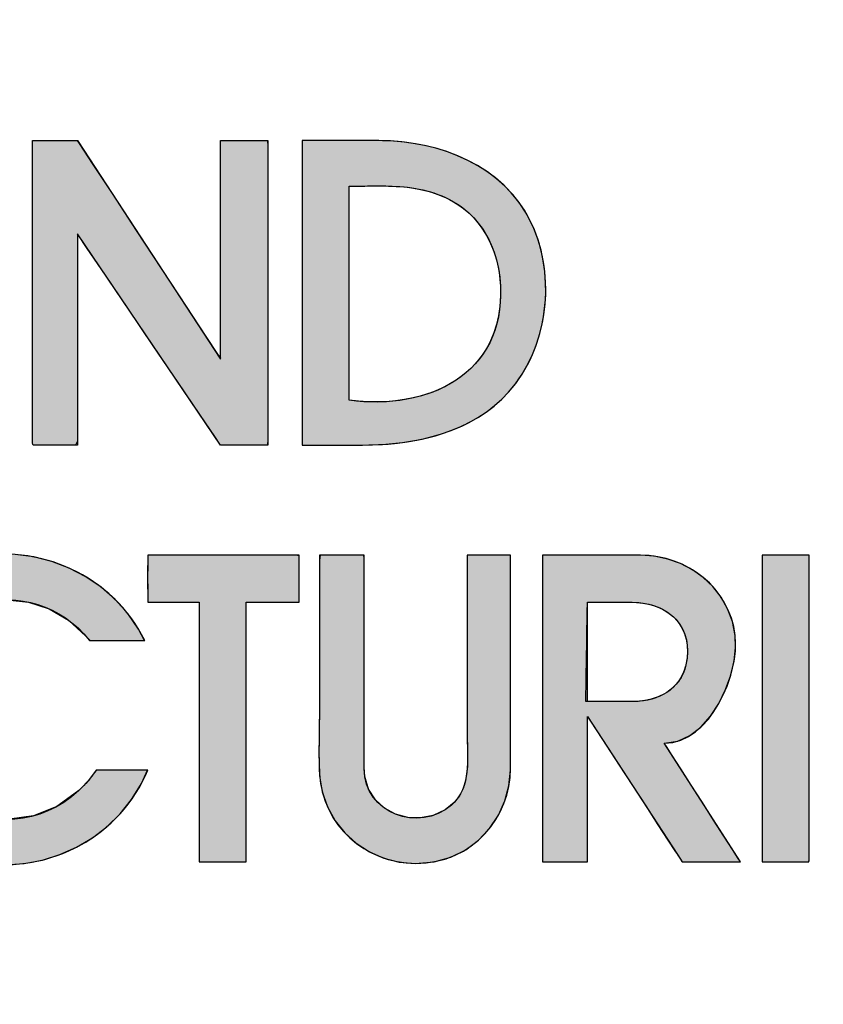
# Model space of a CAD drawing. Header units: inches. Extents: x 0 to 100, y 0 to 75.
# Tile 12 of 20: x 93.2 to 96.42, y 3.94 to 7.89. Entities that reach past the tile are written whole.
import ezdxf
from ezdxf import colors
from ezdxf.entities.mleader import LeaderData, LeaderLine
from ezdxf.math import Vec2, Vec3

# ---------------------------------------------------------------- set-up
doc = ezdxf.new("R2010")
doc.units = ezdxf.units.IN
doc.header["$MEASUREMENT"] = 0
doc.layers.add('Default', color=7, linetype='Continuous')

# ---------------------------------------------------------------- blocks, each defined once
blk = doc.blocks.new('_DOT')
at = {"color": 0}
blk.add_line((0, 0), (-1, 0), dxfattribs=at)
at = {"color": 0, "const_width": 0.333}
blk.add_lwpolyline([(-0.1665, 0, 1), (0.1665, 0, 1)], format="xyb", close=True, dxfattribs=at)
blk = doc.blocks.new('block_2')
at = {"layer": 'Default', "linetype": 'Continuous'}
for points in [[(0.24683, 0.05811), (0.23145, 0.04686), (0.215, 0.04023), (0.1981, 0.03788), (0.18134, 0.03942), (0.16533, 0.04452), (0.15068, 0.05279), (0.13798, 0.06387), (0.12784, 0.07742), (0.12087, 0.09305), (0.11767, 0.11041), (0.11884, 0.12913), (0.1237, 0.14549), (0.13141, 0.15943), (0.14153, 0.17108), (0.15359, 0.18031), (0.16711, 0.187), (0.1816, 0.19102), (0.19658, 0.19224), (0.21158, 0.19054), (0.22611, 0.18578), (0.2397, 0.17786), (0.25187, 0.16663), (0.25487, 0.16367), (0.25699, 0.16367), (0.2604, 0.16367), (0.26474, 0.16367), (0.2697, 0.16367), (0.27491, 0.16367), (0.28006, 0.16367), (0.28478, 0.16367), (0.28875, 0.16367), (0.29163, 0.16367), (0.29307, 0.16367), (0.28884, 0.17158), (0.28122, 0.18255), (0.2724, 0.19238), (0.26252, 0.201), (0.25172, 0.20837), (0.24015, 0.21442), (0.22795, 0.21909), (0.21526, 0.22232), (0.20223, 0.22406), (0.189, 0.22424), (0.17572, 0.2228), (0.16193, 0.2195), (0.1484, 0.21424), (0.13587, 0.2073), (0.12445, 0.19884), (0.11426, 0.18903), (0.1054, 0.17802), (0.09799, 0.16599), (0.09213, 0.1531), (0.08795, 0.13951), (0.08555, 0.1254), (0.08504, 0.11092), (0.08631, 0.09702), (0.08907, 0.08441), (0.0934, 0.07235), (0.09917, 0.06095), (0.10626, 0.05031), (0.11454, 0.04056), (0.12388, 0.03179), (0.13415, 0.02413), (0.14525, 0.01768), (0.15702, 0.01255), (0.16937, 0.00885), (0.18226, 0.00665), (0.19546, 0.00598), (0.20851, 0.00687), (0.22126, 0.00926), (0.23358, 0.0131), (0.24533, 0.01832), (0.25638, 0.02486), (0.26659, 0.03267), (0.27583, 0.04167), (0.28396, 0.05181), (0.29085, 0.06302), (0.29522, 0.07245), (0.29404, 0.07245), (0.2915, 0.07245), (0.28789, 0.07245), (0.28355, 0.07245), (0.27879, 0.07245), (0.27392, 0.07245), (0.26926, 0.07245), (0.26513, 0.07245), (0.26184, 0.07245), (0.25972, 0.07245), (0.25895, 0.07229), (0.25798, 0.07089), (0.25698, 0.06951), (0.25596, 0.06815), (0.25491, 0.06681), (0.25383, 0.06549), (0.25272, 0.0642), (0.25159, 0.06293), (0.25044, 0.06169), (0.24926, 0.06047), (0.24806, 0.05928)], [(0.29526, 0.19042), (0.29609, 0.19042), (0.29835, 0.19042), (0.30175, 0.19042), (0.30595, 0.19042), (0.31064, 0.19042), (0.31551, 0.19042), (0.32023, 0.19042), (0.3245, 0.19042), (0.328, 0.19042), (0.33041, 0.19042), (0.33141, 0.19042), (0.33142, 0.1871), (0.33142, 0.17639), (0.33142, 0.15982), (0.33142, 0.139), (0.33142, 0.11552), (0.33142, 0.09097), (0.33142, 0.06696), (0.33142, 0.04507), (0.33142, 0.02691), (0.33142, 0.01407), (0.33142, 0.00815), (0.33188, 0.00793), (0.33369, 0.00793), (0.33659, 0.00793), (0.34029, 0.00793), (0.34451, 0.00793), (0.34895, 0.00793), (0.35332, 0.00793), (0.35735, 0.00793), (0.36073, 0.00793), (0.36317, 0.00793), (0.3644, 0.00793), (0.36449, 0.00983), (0.36449, 0.01902), (0.36449, 0.03442), (0.36449, 0.05444), (0.36449, 0.07746), (0.36449, 0.10191), (0.36449, 0.12618), (0.36449, 0.14868), (0.36449, 0.16781), (0.36449, 0.18197), (0.36449, 0.18956), (0.36476, 0.19042), (0.36647, 0.19042), (0.36949, 0.19042), (0.37349, 0.19042), (0.37813, 0.19042), (0.3831, 0.19042), (0.38808, 0.19042), (0.39272, 0.19042), (0.39672, 0.19042), (0.39973, 0.19042), (0.40145, 0.19042), (0.40172, 0.19057), (0.40172, 0.19195), (0.40172, 0.19451), (0.40172, 0.19798), (0.40172, 0.20205), (0.40172, 0.20645), (0.40172, 0.21088), (0.40172, 0.21505), (0.40172, 0.21867), (0.40172, 0.22146), (0.40172, 0.22313), (0.39941, 0.22347), (0.39247, 0.22347), (0.38554, 0.22347), (0.3786, 0.22347), (0.37167, 0.22347), (0.36474, 0.22347), (0.3578, 0.22347), (0.35087, 0.22347), (0.34394, 0.22347), (0.337, 0.22347), (0.33007, 0.22347), (0.32409, 0.22347), (0.32146, 0.22347), (0.31882, 0.22347), (0.31618, 0.22347), (0.31354, 0.22347), (0.31091, 0.22347), (0.30827, 0.22347), (0.30563, 0.22347), (0.30299, 0.22347), (0.30036, 0.22347), (0.29772, 0.22347), (0.29538, 0.22346), (0.29532, 0.22263), (0.29528, 0.22063), (0.29525, 0.21769), (0.29524, 0.21408), (0.29523, 0.21003), (0.29523, 0.20579), (0.29524, 0.20161), (0.29524, 0.19774), (0.29525, 0.19442), (0.29526, 0.19189)], [(0.48348, 0.0069), (0.49641, 0.00805), (0.50815, 0.01135), (0.51863, 0.01652), (0.52775, 0.02332), (0.53543, 0.03147), (0.54159, 0.04072), (0.54614, 0.05081), (0.549, 0.06148), (0.55008, 0.07247), (0.55009, 0.07768), (0.55009, 0.09055), (0.55009, 0.10973), (0.55009, 0.13283), (0.55009, 0.15746), (0.55009, 0.18121), (0.55009, 0.2017), (0.55009, 0.21652), (0.55009, 0.22329), (0.54939, 0.22347), (0.54693, 0.22347), (0.54313, 0.22347), (0.5385, 0.22347), (0.53351, 0.22347), (0.52866, 0.22347), (0.52442, 0.22347), (0.52129, 0.22347), (0.51975, 0.22347), (0.51967, 0.21349), (0.51967, 0.19976), (0.51967, 0.18603), (0.51967, 0.1723), (0.51967, 0.15858), (0.51967, 0.14485), (0.51967, 0.13112), (0.51967, 0.11739), (0.51967, 0.10367), (0.51971, 0.09503), (0.51986, 0.08912), (0.51998, 0.08307), (0.5199, 0.07699), (0.51944, 0.07098), (0.51845, 0.06515), (0.51676, 0.0596), (0.51419, 0.05444), (0.51059, 0.04976), (0.50432, 0.04464), (0.49589, 0.04061), (0.48697, 0.03882), (0.478, 0.03913), (0.46943, 0.04143), (0.46167, 0.04559), (0.45517, 0.05149), (0.45037, 0.059), (0.4477, 0.06799), (0.44729, 0.07457), (0.44729, 0.08377), (0.44729, 0.10038), (0.44729, 0.12199), (0.44729, 0.14623), (0.44729, 0.17067), (0.44729, 0.19294), (0.44729, 0.21064), (0.44729, 0.22137), (0.44715, 0.22347), (0.44538, 0.22347), (0.44202, 0.22347), (0.43757, 0.22347), (0.43252, 0.22347), (0.42737, 0.22347), (0.42264, 0.22347), (0.41883, 0.22347), (0.41642, 0.22347), (0.41585, 0.22011), (0.41585, 0.20779), (0.41585, 0.19546), (0.41585, 0.18314), (0.41585, 0.17082), (0.41585, 0.1585), (0.41585, 0.14618), (0.41585, 0.13386), (0.41585, 0.12154), (0.41585, 0.11062), (0.41582, 0.10604), (0.41577, 0.10144), (0.4157, 0.09683), (0.41563, 0.09222), (0.41559, 0.0876), (0.41559, 0.08299), (0.41564, 0.07838), (0.41577, 0.07379), (0.41603, 0.06855), (0.41788, 0.05716), (0.42156, 0.04656), (0.42688, 0.03691), (0.43368, 0.02834), (0.44176, 0.02101), (0.45097, 0.01505), (0.4611, 0.01062), (0.472, 0.00785)], [(0.75986, 0.22347), (0.75952, 0.22347), (0.75855, 0.22347), (0.75703, 0.22347), (0.75506, 0.22347), (0.75272, 0.22347), (0.75009, 0.22347), (0.74727, 0.22347), (0.74432, 0.22347), (0.74135, 0.22347), (0.73844, 0.22347), (0.73567, 0.22347), (0.73313, 0.22347), (0.7309, 0.22347), (0.72907, 0.22347), (0.72773, 0.22347), (0.72696, 0.22347), (0.72681, 0.22321), (0.72681, 0.21955), (0.72681, 0.21198), (0.72681, 0.20106), (0.72681, 0.18734), (0.72681, 0.17139), (0.72681, 0.15376), (0.72681, 0.13502), (0.72681, 0.11571), (0.72681, 0.09641), (0.72681, 0.07766), (0.72681, 0.06004), (0.72681, 0.04409), (0.72681, 0.03037), (0.72681, 0.01944), (0.72681, 0.01187), (0.72681, 0.00821), (0.72811, 0.00795), (0.73007, 0.00795), (0.73203, 0.00795), (0.734, 0.00795), (0.73596, 0.00795), (0.73792, 0.00795), (0.73988, 0.00795), (0.74184, 0.00795), (0.7438, 0.00795), (0.74576, 0.00795), (0.74772, 0.00795), (0.74968, 0.00795), (0.75164, 0.00795), (0.75361, 0.00795), (0.75557, 0.00795), (0.75753, 0.00795), (0.75949, 0.00795), (0.75963, 0.00806), (0.75974, 0.00834), (0.75982, 0.00879), (0.75989, 0.00937), (0.75993, 0.01007), (0.75996, 0.01085), (0.75998, 0.01171), (0.75998, 0.0126), (0.75998, 0.01352), (0.75997, 0.01443), (0.75995, 0.01531), (0.75993, 0.01614), (0.75991, 0.01689), (0.75989, 0.01755), (0.75987, 0.01808), (0.75986, 0.01846), (0.75986, 0.02007), (0.75986, 0.02442), (0.75986, 0.02876), (0.75986, 0.03311), (0.75986, 0.03745), (0.75986, 0.0418), (0.75986, 0.04614), (0.75986, 0.05049), (0.75986, 0.05483), (0.75986, 0.05918), (0.75986, 0.06352), (0.75986, 0.06787), (0.75986, 0.07222), (0.75986, 0.07656), (0.75986, 0.08091), (0.75986, 0.08525), (0.75986, 0.0896), (0.75986, 0.09634), (0.75986, 0.10429), (0.75986, 0.11223), (0.75986, 0.12018), (0.75986, 0.12812), (0.75986, 0.13607), (0.75986, 0.14401), (0.75986, 0.15196), (0.75986, 0.1599), (0.75986, 0.16785), (0.75986, 0.17579), (0.75986, 0.18374), (0.75986, 0.19168), (0.75986, 0.19963), (0.75986, 0.20758), (0.75986, 0.21552)]]:
    blk.add_hatch(color=7, dxfattribs=at).paths.add_polyline_path(points)
h = blk.add_hatch(color=7, dxfattribs=at)
edge = h.paths.add_edge_path()
edge.add_spline(control_points=[(0.65814, 0.09132), (0.69081, 0.09132), (0.7112, 0.14076), (0.70795, 0.16715), (0.70388, 0.20069), (0.67434, 0.22347), (0.64133, 0.22347)], knot_values=[0, 0, 0, 0, 0.5, 0.5, 0.5, 1, 1, 1, 1], degree=3, periodic=0)
edge.add_spline(control_points=[(0.64133, 0.22347), (0.64133, 0.22347), (0.57265, 0.22347), (0.57265, 0.22347)], knot_values=[0, 0, 0, 0, 1, 1, 1, 1], degree=3, periodic=0)
edge.add_spline(control_points=[(0.57265, 0.22347), (0.57265, 0.22347), (0.57265, 0.00793), (0.57265, 0.00793)], knot_values=[0, 0, 0, 0, 1, 1, 1, 1], degree=3, periodic=0)
edge.add_spline(control_points=[(0.57265, 0.00793), (0.57265, 0.00793), (0.60413, 0.00793), (0.60413, 0.00793)], knot_values=[0, 0, 0, 0, 1, 1, 1, 1], degree=3, periodic=0)
edge.add_spline(control_points=[(0.60413, 0.00793), (0.60413, 0.00793), (0.60413, 0.11018), (0.60413, 0.11018)], knot_values=[0, 0, 0, 0, 1, 1, 1, 1], degree=3, periodic=0)
edge.add_spline(control_points=[(0.60413, 0.11018), (0.60413, 0.11018), (0.66732, 0.01311), (0.66732, 0.01311)], knot_values=[0, 0, 0, 0, 1, 1, 1, 1], degree=3, periodic=0)
edge.add_spline(control_points=[(0.66732, 0.01311), (0.66732, 0.01311), (0.67068, 0.00793), (0.67068, 0.00793)], knot_values=[0, 0, 0, 0, 1, 1, 1, 1], degree=3, periodic=0)
edge.add_spline(control_points=[(0.67068, 0.00793), (0.67068, 0.00793), (0.71164, 0.00793), (0.71164, 0.00793)], knot_values=[0, 0, 0, 0, 1, 1, 1, 1], degree=3, periodic=0)
edge.add_spline(control_points=[(0.71164, 0.00793), (0.71164, 0.00793), (0.65814, 0.09132), (0.65814, 0.09132)], knot_values=[0, 0, 0, 0, 1, 1, 1, 1], degree=3, periodic=0)
edge = h.paths.add_edge_path()
edge.add_spline(control_points=[(0.63555, 0.19042), (0.63555, 0.19042), (0.60413, 0.19042), (0.60413, 0.19042)], knot_values=[0, 0, 0, 0, 1, 1, 1, 1], degree=3, periodic=0)
edge.add_spline(control_points=[(0.60413, 0.19042), (0.60413, 0.19042), (0.60414, 0.1437), (0.60415, 0.12067)], knot_values=[0, 0, 0, 0, 1, 1, 1, 1], degree=3, periodic=0)
edge.add_spline(control_points=[(0.60415, 0.12067), (0.60992, 0.12067), (0.63661, 0.12067), (0.63661, 0.12067)], knot_values=[0, 0, 0, 0, 1, 1, 1, 1], degree=3, periodic=0)
edge.add_spline(control_points=[(0.63661, 0.12067), (0.65344, 0.12067), (0.66945, 0.12906), (0.67333, 0.14655), (0.67333, 0.14656), (0.67334, 0.14656), (0.67334, 0.14657), (0.67919, 0.17309), (0.66128, 0.19042), (0.63555, 0.19042)], knot_values=[0, 0, 0, 0, 0.333333, 0.333333, 0.333333, 0.666667, 0.666667, 0.666667, 1, 1, 1, 1], degree=3, periodic=0)
at = {"layer": 'Default', "color": 7, "linetype": 'Continuous'}
for points in [[(0.19658, 0.19224), (0.21158, 0.19054), (0.22611, 0.18578), (0.2397, 0.17786), (0.25187, 0.16663), (0.25487, 0.16367), (0.25699, 0.16367), (0.2604, 0.16367), (0.26474, 0.16367), (0.2697, 0.16367), (0.27491, 0.16367), (0.28006, 0.16367), (0.28478, 0.16367), (0.28875, 0.16367), (0.29163, 0.16367), (0.29307, 0.16367), (0.28884, 0.17158), (0.28122, 0.18255), (0.2724, 0.19238), (0.26252, 0.201), (0.25172, 0.20837), (0.24015, 0.21442), (0.22795, 0.21909), (0.21526, 0.22232), (0.20223, 0.22406)], [(0.19546, 0.00598), (0.20851, 0.00687), (0.22126, 0.00926), (0.23358, 0.0131), (0.24533, 0.01832), (0.25638, 0.02486), (0.26659, 0.03267), (0.27583, 0.04167), (0.28396, 0.05181), (0.29085, 0.06302), (0.29522, 0.07245), (0.29404, 0.07245), (0.2915, 0.07245), (0.28789, 0.07245), (0.28355, 0.07245), (0.27879, 0.07245), (0.27392, 0.07245), (0.26926, 0.07245), (0.26513, 0.07245), (0.26184, 0.07245), (0.25972, 0.07245), (0.25895, 0.07229), (0.25798, 0.07089), (0.25698, 0.06951), (0.25596, 0.06815), (0.25491, 0.06681), (0.25383, 0.06549), (0.25272, 0.0642), (0.25159, 0.06293), (0.25044, 0.06169), (0.24926, 0.06047), (0.24806, 0.05928), (0.24683, 0.05811), (0.24683, 0.05811), (0.23145, 0.04686), (0.215, 0.04023), (0.1981, 0.03788)]]:
    blk.add_lwpolyline(points, dxfattribs=at)
for points in [[(0.29526, 0.19042), (0.29609, 0.19042), (0.29835, 0.19042), (0.30175, 0.19042), (0.30595, 0.19042), (0.31064, 0.19042), (0.31551, 0.19042), (0.32023, 0.19042), (0.3245, 0.19042), (0.328, 0.19042), (0.33041, 0.19042), (0.33141, 0.19042), (0.33142, 0.1871), (0.33142, 0.17639), (0.33142, 0.15982), (0.33142, 0.139), (0.33142, 0.11552), (0.33142, 0.09097), (0.33142, 0.06696), (0.33142, 0.04507), (0.33142, 0.02691), (0.33142, 0.01407), (0.33142, 0.00815), (0.33188, 0.00793), (0.33369, 0.00793), (0.33659, 0.00793), (0.34029, 0.00793), (0.34451, 0.00793), (0.34895, 0.00793), (0.35332, 0.00793), (0.35735, 0.00793), (0.36073, 0.00793), (0.36317, 0.00793), (0.3644, 0.00793), (0.36449, 0.00983), (0.36449, 0.01902), (0.36449, 0.03442), (0.36449, 0.05444), (0.36449, 0.07746), (0.36449, 0.10191), (0.36449, 0.12618), (0.36449, 0.14868), (0.36449, 0.16781), (0.36449, 0.18197), (0.36449, 0.18956), (0.36476, 0.19042), (0.36647, 0.19042), (0.36949, 0.19042), (0.37349, 0.19042), (0.37813, 0.19042), (0.3831, 0.19042), (0.38808, 0.19042), (0.39272, 0.19042), (0.39672, 0.19042), (0.39973, 0.19042), (0.40145, 0.19042), (0.40172, 0.19057), (0.40172, 0.19195), (0.40172, 0.19451), (0.40172, 0.19798), (0.40172, 0.20205), (0.40172, 0.20645), (0.40172, 0.21088), (0.40172, 0.21505), (0.40172, 0.21867), (0.40172, 0.22146), (0.40172, 0.22313), (0.39941, 0.22347), (0.39247, 0.22347), (0.38554, 0.22347), (0.3786, 0.22347), (0.37167, 0.22347), (0.36474, 0.22347), (0.3578, 0.22347), (0.35087, 0.22347), (0.34394, 0.22347), (0.337, 0.22347), (0.33007, 0.22347), (0.32409, 0.22347), (0.32146, 0.22347), (0.31882, 0.22347), (0.31618, 0.22347), (0.31354, 0.22347), (0.31091, 0.22347), (0.30827, 0.22347), (0.30563, 0.22347), (0.30299, 0.22347), (0.30036, 0.22347), (0.29772, 0.22347), (0.29538, 0.22346), (0.29532, 0.22263), (0.29528, 0.22063), (0.29525, 0.21769), (0.29524, 0.21408), (0.29523, 0.21003), (0.29523, 0.20579), (0.29524, 0.20161), (0.29524, 0.19774), (0.29525, 0.19442), (0.29526, 0.19189), (0.29526, 0.19042)], [(0.48348, 0.0069), (0.49641, 0.00805), (0.50815, 0.01135), (0.51863, 0.01652), (0.52775, 0.02332), (0.53543, 0.03147), (0.54159, 0.04072), (0.54614, 0.05081), (0.549, 0.06148), (0.55008, 0.07247), (0.55009, 0.07768), (0.55009, 0.09055), (0.55009, 0.10973), (0.55009, 0.13283), (0.55009, 0.15746), (0.55009, 0.18121), (0.55009, 0.2017), (0.55009, 0.21652), (0.55009, 0.22329), (0.54939, 0.22347), (0.54693, 0.22347), (0.54313, 0.22347), (0.5385, 0.22347), (0.53351, 0.22347), (0.52866, 0.22347), (0.52442, 0.22347), (0.52129, 0.22347), (0.51975, 0.22347), (0.51967, 0.21349), (0.51967, 0.19976), (0.51967, 0.18603), (0.51967, 0.1723), (0.51967, 0.15858), (0.51967, 0.14485), (0.51967, 0.13112), (0.51967, 0.11739), (0.51967, 0.10367), (0.51971, 0.09503), (0.51986, 0.08912), (0.51998, 0.08307), (0.5199, 0.07699), (0.51944, 0.07098), (0.51845, 0.06515), (0.51676, 0.0596), (0.51419, 0.05444), (0.51059, 0.04976), (0.50432, 0.04464), (0.49589, 0.04061), (0.48697, 0.03882), (0.478, 0.03913), (0.46943, 0.04143), (0.46167, 0.04559), (0.45517, 0.05149), (0.45037, 0.059), (0.4477, 0.06799), (0.44729, 0.07457), (0.44729, 0.08377), (0.44729, 0.10038), (0.44729, 0.12199), (0.44729, 0.14623), (0.44729, 0.17067), (0.44729, 0.19294), (0.44729, 0.21064), (0.44729, 0.22137), (0.44715, 0.22347), (0.44538, 0.22347), (0.44202, 0.22347), (0.43757, 0.22347), (0.43252, 0.22347), (0.42737, 0.22347), (0.42264, 0.22347), (0.41883, 0.22347), (0.41642, 0.22347), (0.41585, 0.22011), (0.41585, 0.20779), (0.41585, 0.19546), (0.41585, 0.18314), (0.41585, 0.17082), (0.41585, 0.1585), (0.41585, 0.14618), (0.41585, 0.13386), (0.41585, 0.12154), (0.41585, 0.11062), (0.41582, 0.10604), (0.41577, 0.10144), (0.4157, 0.09683), (0.41563, 0.09222), (0.41559, 0.0876), (0.41559, 0.08299), (0.41564, 0.07838), (0.41577, 0.07379), (0.41603, 0.06855), (0.41788, 0.05716), (0.42156, 0.04656), (0.42688, 0.03691), (0.43368, 0.02834), (0.44176, 0.02101), (0.45097, 0.01505), (0.4611, 0.01062), (0.472, 0.00785), (0.48348, 0.0069)], [(0.65814, 0.09132), (0.66756, 0.09273), (0.67617, 0.09667), (0.68392, 0.10271), (0.69072, 0.11041), (0.69651, 0.11934), (0.70123, 0.12906), (0.7048, 0.13913), (0.70715, 0.14913), (0.70823, 0.15861), (0.70795, 0.16715), (0.70599, 0.17688), (0.70263, 0.18589), (0.69801, 0.19411), (0.69225, 0.20146), (0.6855, 0.20789), (0.67787, 0.2133), (0.66951, 0.21764), (0.66055, 0.22083), (0.65111, 0.2228), (0.64133, 0.22347), (0.63941, 0.22347), (0.63419, 0.22347), (0.62649, 0.22347), (0.61715, 0.22347), (0.60699, 0.22347), (0.59682, 0.22347), (0.58748, 0.22347), (0.57979, 0.22347), (0.57457, 0.22347), (0.57265, 0.22347), (0.57265, 0.21744), (0.57265, 0.20105), (0.57265, 0.17691), (0.57265, 0.1476), (0.57265, 0.1157), (0.57265, 0.0838), (0.57265, 0.05449), (0.57265, 0.03035), (0.57265, 0.01397), (0.57265, 0.00793), (0.57353, 0.00793), (0.57592, 0.00793), (0.57945, 0.00793), (0.58373, 0.00793), (0.58839, 0.00793), (0.59304, 0.00793), (0.59733, 0.00793), (0.60085, 0.00793), (0.60324, 0.00793), (0.60413, 0.00793), (0.60413, 0.0108), (0.60413, 0.01857), (0.60413, 0.03002), (0.60413, 0.04392), (0.60413, 0.05905), (0.60413, 0.07419), (0.60413, 0.08809), (0.60413, 0.09954), (0.60413, 0.10731), (0.60413, 0.11018), (0.6059, 0.10746), (0.6107, 0.10008), (0.61778, 0.08921), (0.62637, 0.07601), (0.63572, 0.06164), (0.64507, 0.04728), (0.65367, 0.03408), (0.66075, 0.0232), (0.66555, 0.01583), (0.66732, 0.01311), (0.66741, 0.01296), (0.66767, 0.01257), (0.66804, 0.01199), (0.6685, 0.01129), (0.669, 0.01052), (0.6695, 0.00976), (0.66995, 0.00905), (0.67033, 0.00847), (0.67059, 0.00808), (0.67068, 0.00793), (0.67183, 0.00793), (0.67494, 0.00793), (0.67953, 0.00793), (0.6851, 0.00793), (0.69116, 0.00793), (0.69722, 0.00793), (0.7028, 0.00793), (0.70738, 0.00793), (0.7105, 0.00793), (0.71164, 0.00793), (0.71014, 0.01027), (0.70608, 0.01661), (0.70009, 0.02594), (0.69281, 0.03728), (0.68489, 0.04962), (0.67697, 0.06197), (0.66969, 0.07331), (0.6637, 0.08264), (0.65963, 0.08898), (0.65814, 0.09132)], [(0.75986, 0.22347), (0.75952, 0.22347), (0.75855, 0.22347), (0.75703, 0.22347), (0.75506, 0.22347), (0.75272, 0.22347), (0.75009, 0.22347), (0.74727, 0.22347), (0.74432, 0.22347), (0.74135, 0.22347), (0.73844, 0.22347), (0.73567, 0.22347), (0.73313, 0.22347), (0.7309, 0.22347), (0.72907, 0.22347), (0.72773, 0.22347), (0.72696, 0.22347), (0.72681, 0.22321), (0.72681, 0.21955), (0.72681, 0.21198), (0.72681, 0.20106), (0.72681, 0.18734), (0.72681, 0.17139), (0.72681, 0.15376), (0.72681, 0.13502), (0.72681, 0.11571), (0.72681, 0.09641), (0.72681, 0.07766), (0.72681, 0.06004), (0.72681, 0.04409), (0.72681, 0.03037), (0.72681, 0.01944), (0.72681, 0.01187), (0.72681, 0.00821), (0.72811, 0.00795), (0.73007, 0.00795), (0.73203, 0.00795), (0.734, 0.00795), (0.73596, 0.00795), (0.73792, 0.00795), (0.73988, 0.00795), (0.74184, 0.00795), (0.7438, 0.00795), (0.74576, 0.00795), (0.74772, 0.00795), (0.74968, 0.00795), (0.75164, 0.00795), (0.75361, 0.00795), (0.75557, 0.00795), (0.75753, 0.00795), (0.75949, 0.00795), (0.75963, 0.00806), (0.75974, 0.00834), (0.75982, 0.00879), (0.75989, 0.00937), (0.75993, 0.01007), (0.75996, 0.01085), (0.75998, 0.01171), (0.75998, 0.0126), (0.75998, 0.01352), (0.75997, 0.01443), (0.75995, 0.01531), (0.75993, 0.01614), (0.75991, 0.01689), (0.75989, 0.01755), (0.75987, 0.01808), (0.75986, 0.01846), (0.75986, 0.02007), (0.75986, 0.02442), (0.75986, 0.02876), (0.75986, 0.03311), (0.75986, 0.03745), (0.75986, 0.0418), (0.75986, 0.04614), (0.75986, 0.05049), (0.75986, 0.05483), (0.75986, 0.05918), (0.75986, 0.06352), (0.75986, 0.06787), (0.75986, 0.07222), (0.75986, 0.07656), (0.75986, 0.08091), (0.75986, 0.08525), (0.75986, 0.0896), (0.75986, 0.09634), (0.75986, 0.10429), (0.75986, 0.11223), (0.75986, 0.12018), (0.75986, 0.12812), (0.75986, 0.13607), (0.75986, 0.14401), (0.75986, 0.15196), (0.75986, 0.1599), (0.75986, 0.16785), (0.75986, 0.17579), (0.75986, 0.18374), (0.75986, 0.19168), (0.75986, 0.19963), (0.75986, 0.20758), (0.75986, 0.21552), (0.75986, 0.22347)], [(0.60305, 0.12067), (0.60307, 0.1214), (0.6031, 0.12345), (0.60315, 0.12664), (0.60321, 0.1308), (0.60329, 0.13574), (0.60337, 0.14128), (0.60346, 0.14725), (0.60356, 0.15345), (0.60365, 0.15972), (0.60375, 0.16587), (0.60384, 0.17171), (0.60392, 0.17707), (0.60399, 0.18177), (0.60405, 0.18563), (0.6041, 0.18846), (0.60412, 0.19009), (0.60416, 0.19042), (0.6047, 0.19042), (0.6058, 0.19042), (0.60739, 0.19042), (0.60939, 0.19042), (0.61172, 0.19042), (0.61429, 0.19042), (0.61702, 0.19042), (0.61984, 0.19042), (0.62265, 0.19042), (0.62539, 0.19042), (0.62796, 0.19042), (0.63028, 0.19042), (0.63228, 0.19042), (0.63388, 0.19042), (0.63498, 0.19042), (0.63552, 0.19042), (0.6386, 0.19033), (0.64302, 0.1899), (0.64724, 0.18912), (0.65123, 0.18799), (0.65498, 0.18652), (0.65846, 0.18473), (0.66165, 0.18262), (0.66454, 0.18021), (0.6671, 0.1775), (0.66932, 0.17452), (0.67116, 0.17126), (0.67262, 0.16774), (0.67367, 0.16396), (0.67428, 0.15995), (0.67445, 0.15571), (0.67414, 0.15124), (0.67334, 0.14657), (0.67334, 0.14657), (0.67334, 0.14657), (0.67334, 0.14657), (0.67334, 0.14656), (0.67334, 0.14656), (0.67334, 0.14656), (0.67333, 0.14656), (0.67333, 0.14656), (0.67333, 0.14656), (0.67333, 0.14656), (0.67333, 0.14656), (0.67333, 0.14655), (0.67333, 0.14655), (0.67333, 0.14655), (0.67333, 0.14655), (0.67333, 0.14655), (0.67308, 0.14551), (0.67217, 0.14252), (0.67102, 0.13974), (0.66963, 0.13714), (0.66804, 0.13474), (0.66625, 0.13253), (0.66427, 0.13052), (0.66213, 0.12869), (0.65983, 0.12705), (0.65739, 0.12561), (0.65482, 0.12435), (0.65214, 0.12327), (0.64937, 0.12239), (0.64652, 0.12169), (0.6436, 0.12117), (0.64063, 0.12083), (0.63762, 0.12068), (0.63645, 0.12067), (0.63567, 0.12067), (0.63431, 0.12067), (0.63245, 0.12067), (0.63019, 0.12067), (0.62761, 0.12067), (0.6248, 0.12067), (0.62184, 0.12067), (0.61883, 0.12067), (0.61584, 0.12067), (0.61297, 0.12067), (0.6103, 0.12067), (0.60793, 0.12067), (0.60592, 0.12067), (0.60439, 0.12067), (0.6034, 0.12067), (0.60305, 0.12067)]]:
    blk.add_lwpolyline(points, close=True, dxfattribs=at)
for points, knots in [([(0.29317, 0.16367), (0.27083, 0.20894), (0.21875, 0.23279), (0.16984, 0.22163), (0.11624, 0.20938), (0.07967, 0.1572), (0.08561, 0.10278), (0.08997, 0.05451), (0.13028, 0.01424), (0.17784, 0.00724), (0.22689, -0.00026), (0.27634, 0.02614), (0.29526, 0.07245)], [0, 0, 0, 0, 0.25, 0.25, 0.25, 0.5, 0.5, 0.5, 0.75, 0.75, 0.75, 1, 1, 1, 1]), ([(0.40172, 0.22347), (0.37603, 0.22347), (0.35036, 0.22347), (0.32468, 0.22347), (0.31491, 0.22347), (0.30514, 0.22347), (0.29538, 0.22347), (0.29514, 0.22347), (0.29526, 0.19364), (0.29526, 0.19042)], [0, 0, 0, 0, 0.333333, 0.333333, 0.333333, 0.666667, 0.666667, 0.666667, 1, 1, 1, 1]), ([(0.41585, 0.22347), (0.41585, 0.18612), (0.41585, 0.14879), (0.41585, 0.11146), (0.41585, 0.09759), (0.41517, 0.08349), (0.41596, 0.06962), (0.41806, 0.03386), (0.448, 0.0069), (0.48348, 0.0069)], [0, 0, 0, 0, 0.333333, 0.333333, 0.333333, 0.666667, 0.666667, 0.666667, 1, 1, 1, 1]), ([(0.51967, 0.22347), (0.51967, 0.18187), (0.51967, 0.14027), (0.51967, 0.09867), (0.51967, 0.08159), (0.52294, 0.0603), (0.50856, 0.04782), (0.48589, 0.02815), (0.44729, 0.0419), (0.44729, 0.07348)], [0, 0, 0, 0, 0.333333, 0.333333, 0.333333, 0.666667, 0.666667, 0.666667, 1, 1, 1, 1]), ([(0.65814, 0.09132), (0.69081, 0.09132), (0.7112, 0.14076), (0.70795, 0.16715), (0.70388, 0.20069), (0.67434, 0.22347), (0.64133, 0.22347)], [0, 0, 0, 0, 0.5, 0.5, 0.5, 1, 1, 1, 1]), ([(0.72681, 0.00795), (0.7377, 0.00795), (0.74859, 0.00795), (0.75949, 0.00795), (0.76031, 0.00795), (0.75986, 0.01761), (0.75986, 0.01862), (0.75986, 0.04276), (0.75986, 0.06691), (0.75986, 0.09104), (0.75986, 0.13519), (0.75986, 0.17931), (0.75986, 0.22347)], [0, 0, 0, 0, 0.25, 0.25, 0.25, 0.5, 0.5, 0.5, 0.75, 0.75, 0.75, 1, 1, 1, 1]), ([(0.24683, 0.05811), (0.19257, 0.0074), (0.10403, 0.05945), (0.11926, 0.13128), (0.13251, 0.19393), (0.21412, 0.21437), (0.25433, 0.16367)], [0, 0, 0, 0, 0.5, 0.5, 0.5, 1, 1, 1, 1]), ([(0.63555, 0.19042), (0.66128, 0.19042), (0.67919, 0.17309), (0.67334, 0.14657), (0.67334, 0.14656), (0.67333, 0.14656), (0.67333, 0.14655), (0.66945, 0.12906), (0.65344, 0.12067), (0.63661, 0.12067)], [0, 0, 0, 0, 0.333333, 0.333333, 0.333333, 0.666667, 0.666667, 0.666667, 1, 1, 1, 1])]:
    blk.add_open_spline(points, degree=3, knots=knots, dxfattribs=at)
for points in [[(0.40172, 0.19042), (0.40172, 0.19042), (0.40172, 0.22347), (0.40172, 0.22347)], [(0.44729, 0.22347), (0.44729, 0.22347), (0.41585, 0.22347), (0.41585, 0.22347)], [(0.44729, 0.07348), (0.44729, 0.07348), (0.44729, 0.22347), (0.44729, 0.22347)], [(0.55009, 0.22347), (0.55009, 0.22347), (0.51967, 0.22347), (0.51967, 0.22347)], [(0.55009, 0.07348), (0.55009, 0.07348), (0.55009, 0.22347), (0.55009, 0.22347)], [(0.64133, 0.22347), (0.64133, 0.22347), (0.57265, 0.22347), (0.57265, 0.22347)], [(0.57265, 0.22347), (0.57265, 0.22347), (0.57265, 0.00793), (0.57265, 0.00793)], [(0.75986, 0.22347), (0.75986, 0.22347), (0.72681, 0.22347), (0.72681, 0.22347)], [(0.72681, 0.22347), (0.72681, 0.22347), (0.72681, 0.00795), (0.72681, 0.00795)], [(0.29526, 0.19042), (0.29526, 0.19042), (0.33142, 0.19042), (0.33142, 0.19042)], [(0.33142, 0.19042), (0.33142, 0.19042), (0.33142, 0.00793), (0.33142, 0.00793)], [(0.36449, 0.00793), (0.36449, 0.00793), (0.36449, 0.19042), (0.36449, 0.19042)], [(0.36449, 0.19042), (0.36449, 0.19042), (0.40172, 0.19042), (0.40172, 0.19042)], [(0.60415, 0.12067), (0.60414, 0.1437), (0.60413, 0.19042), (0.60413, 0.19042)], [(0.60413, 0.19042), (0.60413, 0.19042), (0.63555, 0.19042), (0.63555, 0.19042)], [(0.25433, 0.16367), (0.25433, 0.16367), (0.29317, 0.16367), (0.29317, 0.16367)], [(0.63661, 0.12067), (0.63661, 0.12067), (0.60992, 0.12067), (0.60415, 0.12067)], [(0.60413, 0.00793), (0.60413, 0.00793), (0.60413, 0.11018), (0.60413, 0.11018)], [(0.60413, 0.11018), (0.60413, 0.11018), (0.66732, 0.01311), (0.66732, 0.01311)], [(0.71164, 0.00793), (0.71164, 0.00793), (0.65814, 0.09132), (0.65814, 0.09132)], [(0.25906, 0.07245), (0.25552, 0.06721), (0.25142, 0.06238), (0.24683, 0.05811)], [(0.29526, 0.07245), (0.29526, 0.07245), (0.25906, 0.07245), (0.25906, 0.07245)], [(0.48348, 0.0069), (0.52437, 0.0069), (0.55009, 0.03994), (0.55009, 0.07348)], [(0.33142, 0.00793), (0.33142, 0.00793), (0.36449, 0.00793), (0.36449, 0.00793)], [(0.57265, 0.00793), (0.57265, 0.00793), (0.60413, 0.00793), (0.60413, 0.00793)], [(0.66732, 0.01311), (0.66732, 0.01311), (0.67068, 0.00793), (0.67068, 0.00793)], [(0.67068, 0.00793), (0.67068, 0.00793), (0.71164, 0.00793), (0.71164, 0.00793)]]:
    blk.add_open_spline(points, degree=3, dxfattribs=at)
blk = doc.blocks.new('Block1')
at = {"layer": 'Default', "linetype": 'Continuous'}
blk.add_hatch(color=7, dxfattribs=at).paths.add_polyline_path([(2.3073, 1.21448), (2.3073, 1.19871), (2.3073, 1.18293), (2.3073, 1.16716), (2.3073, 1.15138), (2.3073, 1.13561), (2.3073, 1.11983), (2.3073, 1.10406), (2.3073, 1.08828), (2.3073, 1.07727), (2.3073, 1.06864), (2.3073, 1.06001), (2.3073, 1.05138), (2.3073, 1.04275), (2.3073, 1.03412), (2.3073, 1.0255), (2.3073, 1.01687), (2.3073, 1.01096), (2.30727, 1.01006), (2.30723, 1.00867), (2.3072, 1.00697), (2.30718, 1.00516), (2.3072, 1.00342), (2.30727, 1.00194), (2.30742, 1.00092), (2.30765, 1.00054), (2.31138, 1.00054), (2.31512, 1.00054), (2.31885, 1.00054), (2.32258, 1.00054), (2.32631, 1.00054), (2.33004, 1.00054), (2.33378, 1.00054), (2.33752, 1.00054), (2.33877, 1.00323), (2.33877, 1.01597), (2.33877, 1.0364), (2.33877, 1.06144), (2.33877, 1.08803), (2.33877, 1.11307), (2.33877, 1.1335), (2.33877, 1.14624), (2.33924, 1.14824), (2.34567, 1.13875), (2.35802, 1.12054), (2.37419, 1.0967), (2.3921, 1.07028), (2.40967, 1.04439), (2.4248, 1.02208), (2.43541, 1.00643), (2.43941, 1.00054), (2.44072, 1.00054), (2.44421, 1.00054), (2.44918, 1.00054), (2.45496, 1.00054), (2.46085, 1.00054), (2.46617, 1.00054), (2.47023, 1.00054), (2.47235, 1.00054), (2.4725, 1.00442), (2.4725, 1.02279), (2.4725, 1.05224), (2.4725, 1.08835), (2.4725, 1.12667), (2.4725, 1.16278), (2.4725, 1.19223), (2.4725, 1.2106), (2.47235, 1.21448), (2.47023, 1.21448), (2.46617, 1.21448), (2.46085, 1.21448), (2.45496, 1.21448), (2.44918, 1.21448), (2.44421, 1.21448), (2.44072, 1.21448), (2.43941, 1.21448), (2.43941, 1.20838), (2.43941, 1.19218), (2.43941, 1.16909), (2.43941, 1.14227), (2.43941, 1.11493), (2.43941, 1.09024), (2.43941, 1.07139), (2.43941, 1.06156), (2.43758, 1.06364), (2.42894, 1.07682), (2.41508, 1.09797), (2.3981, 1.1239), (2.38007, 1.15143), (2.36309, 1.17736), (2.34923, 1.19851), (2.34059, 1.21169), (2.33862, 1.21448), (2.33661, 1.21448), (2.33275, 1.21448), (2.32769, 1.21448), (2.32209, 1.21448), (2.3166, 1.21448), (2.31187, 1.21448), (2.30855, 1.21448)])
h = blk.add_hatch(color=7, dxfattribs=at)
h.paths.add_polyline_path([(2.6417, 1.03775), (2.64647, 1.04355), (2.65077, 1.04971), (2.65458, 1.05619), (2.65792, 1.06295), (2.66077, 1.06996), (2.66314, 1.07717), (2.66503, 1.08454), (2.66642, 1.09204), (2.66733, 1.09962), (2.66775, 1.10725), (2.66768, 1.11488), (2.66711, 1.12247), (2.66604, 1.12999), (2.66448, 1.13739), (2.66242, 1.14464), (2.65986, 1.15169), (2.65671, 1.15867), (2.65285, 1.16555), (2.64845, 1.17195), (2.64356, 1.17788), (2.63821, 1.18333), (2.63245, 1.18832), (2.62632, 1.19285), (2.61985, 1.19693), (2.61308, 1.20057), (2.60606, 1.20377), (2.59883, 1.20653), (2.59143, 1.20888), (2.58388, 1.2108), (2.57625, 1.21232), (2.56856, 1.21343), (2.56085, 1.21414), (2.55317, 1.21446), (2.55037, 1.21448), (2.54911, 1.21448), (2.54692, 1.21448), (2.54393, 1.21448), (2.54029, 1.21448), (2.53613, 1.21448), (2.5316, 1.21448), (2.52684, 1.21448), (2.52199, 1.21448), (2.51718, 1.21448), (2.51256, 1.21448), (2.50826, 1.21448), (2.50443, 1.21448), (2.50121, 1.21448), (2.49874, 1.21448), (2.49715, 1.21448), (2.49659, 1.21448), (2.49659, 1.21227), (2.49659, 1.20598), (2.49659, 1.19618), (2.49659, 1.18343), (2.49659, 1.16827), (2.49659, 1.15127), (2.49659, 1.13296), (2.49659, 1.11393), (2.49659, 1.0947), (2.49659, 1.07585), (2.49659, 1.05792), (2.49659, 1.04146), (2.49659, 1.02704), (2.49659, 1.01521), (2.49659, 1.00653), (2.49659, 1.00154), (2.49664, 1.00054), (2.49736, 1.00054), (2.49885, 1.00054), (2.50101, 1.00054), (2.50371, 1.00054), (2.50685, 1.00054), (2.51033, 1.00054), (2.51402, 1.00054), (2.51783, 1.00054), (2.52163, 1.00054), (2.52533, 1.00054), (2.5288, 1.00054), (2.53195, 1.00054), (2.53465, 1.00054), (2.5368, 1.00054), (2.5383, 1.00054), (2.53902, 1.00054), (2.54352, 1.00058), (2.55024, 1.0008), (2.55698, 1.00124), (2.56373, 1.0019), (2.57046, 1.0028), (2.57715, 1.00395), (2.58378, 1.00538), (2.59032, 1.00709), (2.59676, 1.00909), (2.60306, 1.01142), (2.60922, 1.01407), (2.6152, 1.01707), (2.62098, 1.02042), (2.62654, 1.02416), (2.63187, 1.02828), (2.63693, 1.03281)])
h.paths.add_polyline_path([(2.52963, 1.1825), (2.52963, 1.18179), (2.52963, 1.17976), (2.52963, 1.17651), (2.52963, 1.17217), (2.52963, 1.16685), (2.52963, 1.16065), (2.52963, 1.15371), (2.52963, 1.14613), (2.52963, 1.13803), (2.52963, 1.12953), (2.52963, 1.12073), (2.52963, 1.11177), (2.52963, 1.10274), (2.52963, 1.09378), (2.52963, 1.08498), (2.52963, 1.07648), (2.52963, 1.06838), (2.52963, 1.0608), (2.52963, 1.05386), (2.52963, 1.04767), (2.52963, 1.04234), (2.52963, 1.038), (2.52963, 1.03475), (2.52963, 1.03272), (2.52963, 1.03202), (2.53628, 1.03128), (2.54289, 1.03086), (2.54944, 1.03077), (2.55591, 1.03099), (2.56228, 1.03154), (2.56854, 1.03242), (2.57464, 1.03361), (2.58059, 1.03514), (2.58635, 1.03699), (2.5919, 1.03918), (2.59722, 1.04169), (2.6023, 1.04453), (2.6071, 1.04771), (2.61161, 1.05122), (2.61581, 1.05506), (2.61968, 1.05924), (2.62319, 1.06376), (2.62633, 1.06861), (2.62906, 1.0738), (2.63138, 1.07934), (2.63326, 1.08521), (2.63468, 1.09143), (2.63561, 1.09799), (2.63605, 1.1049), (2.63595, 1.11216), (2.63574, 1.11534), (2.63543, 1.11849), (2.635, 1.12162), (2.63447, 1.12471), (2.63383, 1.12776), (2.63308, 1.13077), (2.63222, 1.13374), (2.63125, 1.13666), (2.63017, 1.13952), (2.62898, 1.14232), (2.62767, 1.14506), (2.62625, 1.14773), (2.62472, 1.15033), (2.62308, 1.15286), (2.62132, 1.15531), (2.61945, 1.15767), (2.61746, 1.15995), (2.61535, 1.16213), (2.61313, 1.16422), (2.61079, 1.16621), (2.60834, 1.16809), (2.60576, 1.16987), (2.60307, 1.17153), (2.60026, 1.17308), (2.59732, 1.17451), (2.59469, 1.17566), (2.59205, 1.1767), (2.5894, 1.17764), (2.58675, 1.17847), (2.58409, 1.17921), (2.58143, 1.17987), (2.57876, 1.18043), (2.57609, 1.18092), (2.57342, 1.18133), (2.57073, 1.18168), (2.56804, 1.18197), (2.56535, 1.18219), (2.56264, 1.18237), (2.55993, 1.1825), (2.55722, 1.18259), (2.55449, 1.18265), (2.55176, 1.18267), (2.54902, 1.18268), (2.54628, 1.18266), (2.54352, 1.18263), (2.54076, 1.1826), (2.53799, 1.18256), (2.53521, 1.18253), (2.53243, 1.1825)])
at = {"layer": 'Default', "color": 7, "linetype": 'Continuous'}
for points in [[(2.3073, 1.21448), (2.30855, 1.21448), (2.31187, 1.21448), (2.3166, 1.21448), (2.32209, 1.21448), (2.32769, 1.21448), (2.33275, 1.21448), (2.33661, 1.21448), (2.33862, 1.21448), (2.34059, 1.21169), (2.34923, 1.19851), (2.36309, 1.17736), (2.38007, 1.15143), (2.3981, 1.1239), (2.41508, 1.09797), (2.42894, 1.07682), (2.43758, 1.06364), (2.43941, 1.06156), (2.43941, 1.07139), (2.43941, 1.09024), (2.43941, 1.11493), (2.43941, 1.14227), (2.43941, 1.16909), (2.43941, 1.19218), (2.43941, 1.20838), (2.43941, 1.21448), (2.44072, 1.21448), (2.44421, 1.21448), (2.44918, 1.21448), (2.45496, 1.21448), (2.46085, 1.21448), (2.46617, 1.21448), (2.47023, 1.21448), (2.47235, 1.21448), (2.4725, 1.2106), (2.4725, 1.19223), (2.4725, 1.16278), (2.4725, 1.12667), (2.4725, 1.08835), (2.4725, 1.05224), (2.4725, 1.02279), (2.4725, 1.00442), (2.47235, 1.00054), (2.47023, 1.00054), (2.46617, 1.00054), (2.46085, 1.00054), (2.45496, 1.00054), (2.44918, 1.00054), (2.44421, 1.00054), (2.44072, 1.00054), (2.43941, 1.00054), (2.43541, 1.00643), (2.4248, 1.02208), (2.40967, 1.04439), (2.3921, 1.07028), (2.37419, 1.0967), (2.35802, 1.12054), (2.34567, 1.13875), (2.33924, 1.14824), (2.33877, 1.14624), (2.33877, 1.1335), (2.33877, 1.11307), (2.33877, 1.08803), (2.33877, 1.06144), (2.33877, 1.0364), (2.33877, 1.01597), (2.33877, 1.00323), (2.33752, 1.00054), (2.33378, 1.00054), (2.33004, 1.00054), (2.32631, 1.00054), (2.32258, 1.00054), (2.31885, 1.00054), (2.31512, 1.00054), (2.31138, 1.00054), (2.30765, 1.00054), (2.30742, 1.00092), (2.30727, 1.00194), (2.3072, 1.00342), (2.30718, 1.00516), (2.3072, 1.00697), (2.30723, 1.00867), (2.30727, 1.01006), (2.3073, 1.01096), (2.3073, 1.01687), (2.3073, 1.0255), (2.3073, 1.03412), (2.3073, 1.04275), (2.3073, 1.05138), (2.3073, 1.06001), (2.3073, 1.06864), (2.3073, 1.07727), (2.3073, 1.08828), (2.3073, 1.10406), (2.3073, 1.11983), (2.3073, 1.13561), (2.3073, 1.15138), (2.3073, 1.16716), (2.3073, 1.18293), (2.3073, 1.19871), (2.3073, 1.21448)], [(2.6417, 1.03775), (2.64647, 1.04355), (2.65077, 1.04971), (2.65458, 1.05619), (2.65792, 1.06295), (2.66077, 1.06996), (2.66314, 1.07717), (2.66503, 1.08454), (2.66642, 1.09204), (2.66733, 1.09962), (2.66775, 1.10725), (2.66768, 1.11488), (2.66711, 1.12247), (2.66604, 1.12999), (2.66448, 1.13739), (2.66242, 1.14464), (2.65986, 1.15169), (2.65671, 1.15867), (2.65285, 1.16555), (2.64845, 1.17195), (2.64356, 1.17788), (2.63821, 1.18333), (2.63245, 1.18832), (2.62632, 1.19285), (2.61985, 1.19693), (2.61308, 1.20057), (2.60606, 1.20377), (2.59883, 1.20653), (2.59143, 1.20888), (2.58388, 1.2108), (2.57625, 1.21232), (2.56856, 1.21343), (2.56085, 1.21414), (2.55317, 1.21446), (2.55037, 1.21448), (2.54911, 1.21448), (2.54692, 1.21448), (2.54393, 1.21448), (2.54029, 1.21448), (2.53613, 1.21448), (2.5316, 1.21448), (2.52684, 1.21448), (2.52199, 1.21448), (2.51718, 1.21448), (2.51256, 1.21448), (2.50826, 1.21448), (2.50443, 1.21448), (2.50121, 1.21448), (2.49874, 1.21448), (2.49715, 1.21448), (2.49659, 1.21448), (2.49659, 1.21227), (2.49659, 1.20598), (2.49659, 1.19618), (2.49659, 1.18343), (2.49659, 1.16827), (2.49659, 1.15127), (2.49659, 1.13296), (2.49659, 1.11393), (2.49659, 1.0947), (2.49659, 1.07585), (2.49659, 1.05792), (2.49659, 1.04146), (2.49659, 1.02704), (2.49659, 1.01521), (2.49659, 1.00653), (2.49659, 1.00154), (2.49664, 1.00054), (2.49736, 1.00054), (2.49885, 1.00054), (2.50101, 1.00054), (2.50371, 1.00054), (2.50685, 1.00054), (2.51033, 1.00054), (2.51402, 1.00054), (2.51783, 1.00054), (2.52163, 1.00054), (2.52533, 1.00054), (2.5288, 1.00054), (2.53195, 1.00054), (2.53465, 1.00054), (2.5368, 1.00054), (2.5383, 1.00054), (2.53902, 1.00054), (2.54352, 1.00058), (2.55024, 1.0008), (2.55698, 1.00124), (2.56373, 1.0019), (2.57046, 1.0028), (2.57715, 1.00395), (2.58378, 1.00538), (2.59032, 1.00709), (2.59676, 1.00909), (2.60306, 1.01142), (2.60922, 1.01407), (2.6152, 1.01707), (2.62098, 1.02042), (2.62654, 1.02416), (2.63187, 1.02828), (2.63693, 1.03281), (2.6417, 1.03775)], [(2.52963, 1.1825), (2.53243, 1.1825), (2.53521, 1.18253), (2.53799, 1.18256), (2.54076, 1.1826), (2.54352, 1.18263), (2.54628, 1.18266), (2.54902, 1.18268), (2.55176, 1.18267), (2.55449, 1.18265), (2.55722, 1.18259), (2.55993, 1.1825), (2.56264, 1.18237), (2.56535, 1.18219), (2.56804, 1.18197), (2.57073, 1.18168), (2.57342, 1.18133), (2.57609, 1.18092), (2.57876, 1.18043), (2.58143, 1.17987), (2.58409, 1.17921), (2.58675, 1.17847), (2.5894, 1.17764), (2.59205, 1.1767), (2.59469, 1.17566), (2.59732, 1.17451), (2.60026, 1.17308), (2.60307, 1.17153), (2.60576, 1.16987), (2.60834, 1.16809), (2.61079, 1.16621), (2.61313, 1.16422), (2.61535, 1.16213), (2.61746, 1.15995), (2.61945, 1.15767), (2.62132, 1.15531), (2.62308, 1.15286), (2.62472, 1.15033), (2.62625, 1.14773), (2.62767, 1.14506), (2.62898, 1.14232), (2.63017, 1.13952), (2.63125, 1.13666), (2.63222, 1.13374), (2.63308, 1.13077), (2.63383, 1.12776), (2.63447, 1.12471), (2.635, 1.12162), (2.63543, 1.11849), (2.63574, 1.11534), (2.63595, 1.11216), (2.63605, 1.1049), (2.63561, 1.09799), (2.63468, 1.09143), (2.63326, 1.08521), (2.63138, 1.07934), (2.62906, 1.0738), (2.62633, 1.06861), (2.62319, 1.06376), (2.61968, 1.05924), (2.61581, 1.05506), (2.61161, 1.05122), (2.6071, 1.04771), (2.6023, 1.04453), (2.59722, 1.04169), (2.5919, 1.03918), (2.58635, 1.03699), (2.58059, 1.03514), (2.57464, 1.03361), (2.56854, 1.03242), (2.56228, 1.03154), (2.55591, 1.03099), (2.54944, 1.03077), (2.54289, 1.03086), (2.53628, 1.03128), (2.52963, 1.03202), (2.52963, 1.03272), (2.52963, 1.03475), (2.52963, 1.038), (2.52963, 1.04234), (2.52963, 1.04767), (2.52963, 1.05386), (2.52963, 1.0608), (2.52963, 1.06838), (2.52963, 1.07648), (2.52963, 1.08498), (2.52963, 1.09378), (2.52963, 1.10274), (2.52963, 1.11177), (2.52963, 1.12073), (2.52963, 1.12953), (2.52963, 1.13803), (2.52963, 1.14613), (2.52963, 1.15371), (2.52963, 1.16065), (2.52963, 1.16685), (2.52963, 1.17217), (2.52963, 1.17651), (2.52963, 1.17976), (2.52963, 1.18179), (2.52963, 1.1825)]]:
    blk.add_lwpolyline(points, close=True, dxfattribs=at)
for points, knots in [([(2.33877, 1.00054), (2.32836, 1.00054), (2.31803, 1.00054), (2.30765, 1.00054), (2.30686, 1.00054), (2.3073, 1.01015), (2.3073, 1.01112), (2.3073, 1.03508), (2.3073, 1.05905), (2.3073, 1.08302), (2.3073, 1.12684), (2.3073, 1.17066), (2.3073, 1.21448)], [0, 0, 0, 0, 0.25, 0.25, 0.25, 0.5, 0.5, 0.5, 0.75, 0.75, 0.75, 1, 1, 1, 1]), ([(2.6417, 1.03775), (2.66952, 1.06887), (2.67537, 1.11862), (2.65787, 1.15626), (2.63904, 1.19678), (2.59301, 1.21448), (2.55063, 1.21448)], [0, 0, 0, 0, 0.5, 0.5, 0.5, 1, 1, 1, 1]), ([(2.52963, 1.1825), (2.55297, 1.1825), (2.57536, 1.1846), (2.59732, 1.17451), (2.62227, 1.16314), (2.63465, 1.13875), (2.63595, 1.11216), (2.63898, 1.05027), (2.58512, 1.02455), (2.52963, 1.03202)], [0, 0, 0, 0, 0.333333, 0.333333, 0.333333, 0.666667, 0.666667, 0.666667, 1, 1, 1, 1])]:
    blk.add_open_spline(points, degree=3, knots=knots, dxfattribs=at)
for points in [[(2.3073, 1.21448), (2.3073, 1.21448), (2.33877, 1.21448), (2.33877, 1.21448)], [(2.33877, 1.21448), (2.33877, 1.21448), (2.43941, 1.06085), (2.43941, 1.06085)], [(2.43941, 1.06085), (2.43941, 1.06085), (2.43941, 1.21448), (2.43941, 1.21448)], [(2.43941, 1.21448), (2.43941, 1.21448), (2.4725, 1.21448), (2.4725, 1.21448)], [(2.4725, 1.21448), (2.4725, 1.21448), (2.4725, 1.00054), (2.4725, 1.00054)], [(2.55063, 1.21448), (2.55063, 1.21448), (2.49659, 1.21448), (2.49659, 1.21448)], [(2.49659, 1.21448), (2.49659, 1.21448), (2.49659, 1.00054), (2.49659, 1.00054)], [(2.52963, 1.03202), (2.52963, 1.03202), (2.52963, 1.1825), (2.52963, 1.1825)], [(2.43941, 1.00054), (2.43941, 1.00054), (2.33877, 1.14893), (2.33877, 1.14893)], [(2.33877, 1.14893), (2.33877, 1.14893), (2.33877, 1.00054), (2.33877, 1.00054)], [(2.53907, 1.00054), (2.57606, 1.00054), (2.61601, 1.00907), (2.6417, 1.03775)], [(2.4725, 1.00054), (2.4725, 1.00054), (2.43941, 1.00054), (2.43941, 1.00054)], [(2.49659, 1.00054), (2.49659, 1.00054), (2.53907, 1.00054), (2.53907, 1.00054)]]:
    blk.add_open_spline(points, degree=3, dxfattribs=at)
at = {"layer": 'Default', "color": 7}
blk.add_blockref('block_2', (2.0929, 0.69957), dxfattribs=at)
blk = doc.blocks.new('Block13')
at = {"layer": 'Default', "color": 7}
blk.add_blockref('Block1', (0.03706, 0.08409), dxfattribs=at)
blk = doc.blocks.new('Block11')
at = {"layer": 'Default', "color": 7}
blk.add_blockref('Block13', (0, 0), dxfattribs=at)
blk = doc.blocks.new('Block10')
at = {"layer": 'Default', "color": 7}
blk.add_blockref('Block11', (0, 0), dxfattribs=at)
blk = doc.blocks.new('Block222')
at = {"layer": 'Default', "color": 7, "xscale": 15, "yscale": 15, "zscale": 15}
blk.add_blockref('Block10', (121.713, -88.163), dxfattribs=at)
at = {"layer": 'Default', "color": 7, "linetype": 'Continuous'}
ml = blk.add_multileader_mtext('Standard', dxfattribs=at)
ml.set_content('{\\pxsm0.9;\\fArial|b1||i0||c0|p34;\\W1.;SDC246U24BK\\P}', color=7)
ml.set_leader_properties()
ml.set_arrow_properties(name='DOT')
ml.build(insert=Vec2(0, 0))
ml.multileader.update_dxf_attribs({"leader_type": 0, "dogleg_length": 0, "arrow_head_size": 2.25})
ctx = ml.context
ctx.base_point, ctx.char_height, ctx.arrow_head_size, ctx.landing_gap_size = Vec3(151.269, -85.88), 2.25, 2.25, 0.787
ctx.text_align_type = 1
notes = []
notes.append((ctx, [(0, (0, 0, 0), (0, 0), (1, 0), 1, [])]))
ctx.mtext.insert, ctx.mtext.alignment = Vec3(162.383, -84.733), 2
for ctx, leaders in notes:
    for number, flags, end, landing, length, lines in leaders:
        leader = LeaderData()
        leader.index, (leader.has_last_leader_line, leader.has_dogleg_vector, leader.attachment_direction) = number, flags
        leader.last_leader_point, leader.dogleg_vector, leader.dogleg_length = Vec3(end), Vec3(landing), length
        for number, points, colour, breaks in lines:
            line = LeaderLine()
            line.index, line.vertices, line.color, line.breaks = number, Vec3.list(points), colors.encode_raw_color(colour), breaks
            leader.lines.append(line)
        ctx.leaders.append(leader)

msp = doc.modelspace()

# ---------------------------------------------------------------- block references
at = {"layer": 'Default', "color": 7, "xscale": 0.38, "yscale": 0.38, "zscale": 0.38}
msp.add_blockref('Block222', (33.6411, 33.5054), dxfattribs=at)

doc.saveas('drawing.dxf')
